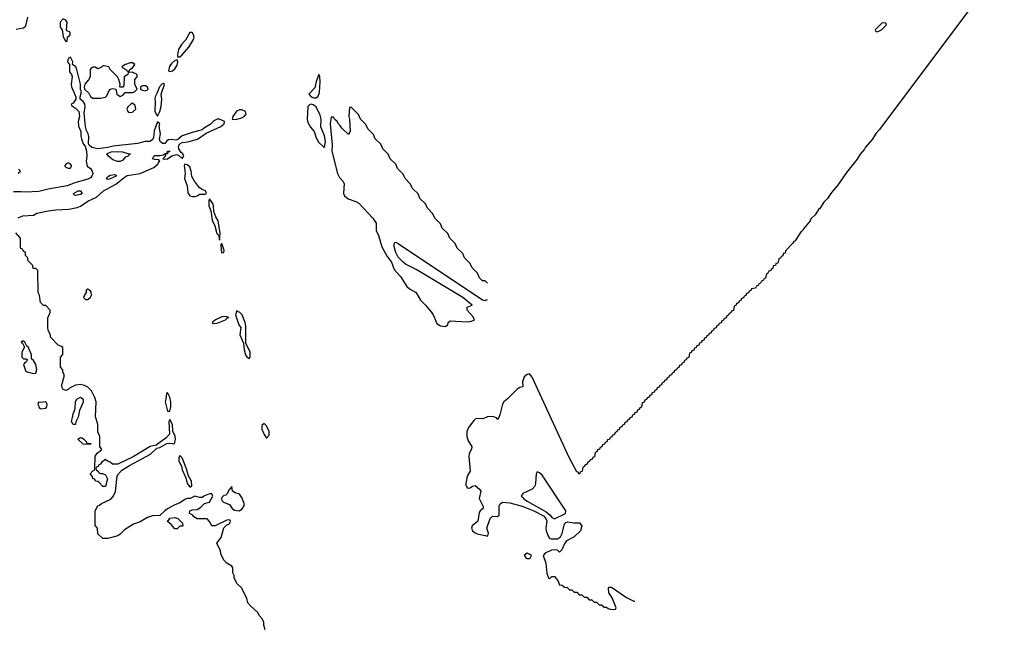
# Model space of a CAD drawing. Header units: inches. Extents: x 2701323 to 2964515, y 494916 to 722124.
# Tile 242 of 256: x 2796239 to 2804176, y 644620 to 649511. Entities that reach past the tile are written whole.
import ezdxf

# ---------------------------------------------------------------- set-up
doc = ezdxf.new("R2010")
doc.units = ezdxf.units.IN
doc.header["$MEASUREMENT"] = 0
doc.layers.add('C7694', color=7, linetype='Continuous')
doc.layers.add('C8604', color=7, linetype='Continuous')

msp = doc.modelspace()

# ---------------------------------------------------------------- linework, layer by layer
at = {"layer": 'C7694', "color": 2, "elevation": 2}
for points in [[(2796210, 649434.8), (2796270, 649444.7), (2796290, 649462), (2796306, 649530)], [(2796227.3, 647912.7), (2796266, 647930), (2796350, 647936), (2796378, 647950), (2796468, 647970), (2796530, 647979.1), (2796636.2, 647983.8), (2796703.3, 647996.7), (2796730, 648007.3), (2796790, 648047.3), (2796859.7, 648080.2), (2796916.2, 648130), (2797014.8, 648185.2), (2797080.7, 648239.3), (2797106, 648254), (2797210, 648271.6), (2797320.4, 648319.6), (2797356, 648350), (2797359, 648361), (2797368, 648370), (2797362, 648382), (2797330, 648382.7), (2797309.6, 648389.6), (2797321.2, 648410), (2797330, 648416.3), (2797370, 648416), (2797398, 648422), (2797412, 648432), (2797428, 648432), (2797430, 648451.3), (2797450, 648451.3), (2797446, 648446), (2797434, 648446), (2797431.3, 648428.7), (2797414, 648426), (2797412, 648408), (2797394, 648390), (2797405.4, 648385.4), (2797430, 648387.7), (2797465.6, 648414.4), (2797504, 648424), (2797519.9, 648419.9), (2797550, 648392), (2797562, 648410), (2797553.2, 648430), (2797540.7, 648440.7), (2797520.9, 648470), (2797519.6, 648490), (2797529.5, 648510.5), (2797550, 648521.3), (2797593.7, 648526.3), (2797673.3, 648546.7), (2797743.5, 648596.5), (2797860.9, 648650), (2797886.6, 648670), (2797889.2, 648690), (2797850, 648709.6), (2797830, 648709.6), (2797804.9, 648695.1), (2797774.9, 648665.1), (2797730, 648639.5), (2797710, 648622), (2797630, 648602.4), (2797550, 648574), (2797514.4, 648545.6), (2797499.5, 648540.5), (2797455.5, 648544.5), (2797438.8, 648541.2), (2797425.7, 648534.3), (2797410, 648512.7), (2797390, 648512.3), (2797372.3, 648530), (2797367.2, 648547.2), (2797375.6, 648590), (2797364, 648650), (2797368, 648670), (2797350, 648688), (2797324.1, 648615.9), (2797318.4, 648561.6), (2797312.7, 648547.3), (2797292.3, 648527.7), (2797250, 648527.6), (2797188.5, 648511.5), (2796994, 648490), (2796950, 648479.3), (2796870, 648468.7), (2796821.7, 648481.7), (2796799.3, 648499.3), (2796795.1, 648510), (2796798, 648570), (2796792.3, 648590), (2796776.6, 648616.6), (2796769.3, 648649.3), (2796758, 648758), (2796766, 648810), (2796763.7, 648830), (2796752.1, 648852.1), (2796728, 648870), (2796728, 648890), (2796738, 648930), (2796729.1, 648949.1), (2796729, 648990), (2796701.2, 649110), (2796691.9, 649131.9), (2796666, 649150), (2796668.7, 649170), (2796650, 649208), (2796630, 649198), (2796626, 649170), (2796642, 649150), (2796641, 649090), (2796656, 649070), (2796662.8, 649050), (2796654.8, 648990), (2796657.3, 648970), (2796692, 648890), (2796692, 648870), (2796670, 648838), (2796654, 648830), (2796658, 648818), (2796690, 648798), (2796716, 648770), (2796721, 648730), (2796710.7, 648690), (2796713.7, 648653.7), (2796731.3, 648610), (2796731.6, 648571.6), (2796738, 648550), (2796751.3, 648510), (2796766, 648490), (2796777.3, 648450), (2796780.7, 648410), (2796776, 648370), (2796782, 648330), (2796810, 648310.8), (2796822.8, 648290), (2796827.7, 648270), (2796822, 648250), (2796810, 648236), (2796790, 648224.5), (2796684, 648196), (2796622, 648170), (2796470, 648144.5), (2796394.2, 648125.8), (2796290, 648119.3), (2796250, 648124), (2796190, 648122)], [(2800000, 647396), (2799990, 647406), (2799970, 647406), (2799946, 647430), (2799930, 647466), (2799886, 647510), (2799870, 647546), (2799826, 647590), (2799810, 647626), (2799766, 647670), (2799750, 647706), (2799706, 647750), (2799690, 647786), (2799646, 647830), (2799630, 647866), (2799586, 647910), (2799570, 647946), (2799526, 647990), (2799510, 648026), (2799466, 648070), (2799450, 648106), (2799406, 648150), (2799390, 648186), (2799346, 648230), (2799330, 648266), (2799286, 648310), (2799270, 648346), (2799226, 648390), (2799210, 648426), (2799166, 648470), (2799150, 648506), (2799106, 648550), (2799090, 648586), (2799046, 648630), (2799030, 648666), (2798986, 648710), (2798970, 648746), (2798910, 648806), (2798898, 648802), (2798892, 648730), (2798898, 648710), (2798902, 648610), (2798890, 648586), (2798836.4, 648636.4), (2798820.4, 648660.4), (2798808, 648670), (2798798, 648690), (2798778, 648710), (2798770, 648726), (2798750, 648726), (2798741, 648670), (2798756.8, 648503.2), (2798756, 648450), (2798801.6, 648270), (2798818, 648238), (2798844.4, 648210), (2798854.6, 648190), (2798850.3, 648110), (2798857.1, 648090), (2798886.3, 648066.3), (2798950, 648044.9), (2798971.7, 648031.7), (2799086.4, 647910), (2799113.4, 647870), (2799114, 647810), (2799132.6, 647770), (2799158.9, 647678.9), (2799202, 647602), (2799236.5, 647556.5), (2799257.6, 647497.6), (2799310, 647441.3), (2799359.1, 647359.1), (2799380.3, 647340.2), (2799430, 647314.9), (2799441.8, 647301.8), (2799469.1, 647249.1), (2799510.2, 647210.2), (2799555.3, 647155.3), (2799571.2, 647131.2), (2799602.1, 647062.1), (2799630, 647042), (2799670, 647037.1), (2799689.3, 647050), (2799694, 647070), (2799710, 647082.8), (2799850, 647076), (2799880.4, 647079.6), (2799906, 647090), (2799894.6, 647114.6), (2799846, 647170), (2799847.3, 647192.7), (2799886, 647210), (2799812.1, 647272.1), (2799436.1, 647496.1), (2799350, 647540.9), (2799330, 647557), (2799290, 647596.2), (2799270, 647632.7), (2799256.6, 647683.4), (2799256.5, 647703.5), (2799264.5, 647715.5), (2799270, 647717.3), (2799290, 647707.3), (2799970, 647251.3), (2799990, 647247.3), (2800000, 647251.1)], [(2796227.3, 648272.7), (2796246, 648290), (2796230, 648306)], [(2798218, 644590), (2798208, 644630), (2798208, 644650), (2798196.4, 644676.4), (2798170, 644706), (2798158, 644730), (2798101.2, 644781.2), (2798078, 644810), (2798070, 644846), (2798028, 644930), (2797990, 644966), (2797968, 645010), (2797968, 645030), (2797958, 645050), (2797958, 645090), (2797950, 645106), (2797910, 645128), (2797888, 645150), (2797860.4, 645200.4), (2797858, 645230), (2797835.3, 645270), (2797828.7, 645290), (2797863.2, 645336.8), (2797885.6, 645414.4), (2797905.2, 645434.8), (2797934, 645450), (2797938, 645470), (2797930, 645478), (2797910, 645475.3), (2797814, 645430), (2797788.7, 645428.7), (2797770, 645466), (2797750, 645486), (2797670, 645486), (2797643.1, 645503.1), (2797635.3, 645515.3), (2797608.7, 645528.7), (2797610, 645551.3), (2797630, 645558), (2797670, 645562), (2797700.4, 645579.6), (2797729.1, 645610.9), (2797770, 645622), (2797795.3, 645670), (2797788, 645688), (2797770, 645688.7), (2797728.2, 645671.8), (2797710, 645657.2), (2797690, 645657.2), (2797650, 645668), (2797614, 645650), (2797590, 645649.5), (2797576.1, 645643.9), (2797530, 645615.1), (2797483.4, 645596.6), (2797430, 645566.6), (2797408.4, 645551.6), (2797370, 645512.7), (2797310, 645509.6), (2797270, 645498.4), (2797210, 645462.9), (2797156.7, 645443.3), (2797083, 645397), (2797050, 645362), (2797030, 645349), (2796949, 645329), (2796910, 645328.7), (2796870, 645366), (2796866, 645410), (2796847.3, 645432.7), (2796848.4, 645551.6), (2796868, 645590), (2796884, 645596), (2796898, 645610), (2796974.5, 645645.5), (2796992.5, 645667.5), (2797012, 645708), (2797025.1, 645830), (2797036, 645850), (2797062.4, 645877.6), (2797124.2, 645915.8), (2797293.3, 646006.7), (2797344.7, 646055.3), (2797370, 646062.8), (2797426, 646094), (2797450, 646097.3), (2797488, 646092), (2797496, 646130), (2797492.1, 646152.1), (2797474, 646194), (2797470, 646246), (2797450, 646286), (2797442, 646270), (2797446.8, 646170), (2797420.5, 646139.5), (2797338.8, 646081.2), (2797290, 646069.2), (2797152.8, 645987.2), (2797030, 645926), (2796987.3, 645927.3), (2796970, 645942), (2796946, 645950), (2796930, 645966), (2796899.6, 645940.4), (2796890, 645926), (2796878, 645922), (2796872, 645908), (2796858, 645902), (2796854, 645890), (2796858, 645878), (2796872, 645872), (2796878, 645858), (2796892, 645852), (2796908, 645852), (2796930, 645842), (2796946, 645810), (2796930, 645746), (2796910, 645748), (2796880.4, 645780.4), (2796870, 645788), (2796850, 645788.7), (2796846, 645806), (2796828, 645810), (2796827.3, 645827.3), (2796808, 645850), (2796830, 645874), (2796842, 645878), (2796846, 645890), (2796848.4, 645991.6), (2796863.1, 646016.9), (2796898, 646042), (2796898, 646050), (2796886, 646070), (2796886, 646150), (2796868.7, 646188.7), (2796868, 646250), (2796849.3, 646309.3), (2796855.3, 646430), (2796844.8, 646464.8), (2796819.3, 646519.3), (2796789.3, 646549.3), (2796762, 646562), (2796730, 646569.2), (2796690, 646565.2), (2796640.7, 646539.3), (2796630, 646529.2), (2796610, 646522), (2796588.9, 646528.9), (2796578, 646550), (2796578, 646570), (2796588, 646590), (2796588.9, 646611.1), (2796598, 646630), (2796598, 646650), (2796588.4, 646668.4), (2796587.3, 646687.3), (2796568, 646710), (2796568, 646790), (2796587.3, 646812.7), (2796587.3, 646867.3), (2796576.4, 646876.4), (2796550, 646886), (2796488, 646950), (2796487.3, 646967.3), (2796468.4, 647008.4), (2796466, 647030), (2796467.3, 647107.3), (2796486, 647150), (2796486, 647170), (2796450, 647206), (2796430, 647206), (2796406, 647230), (2796398, 647290), (2796388, 647310), (2796386, 647490), (2796370, 647506), (2796350, 647506), (2796346, 647510), (2796346, 647530), (2796306, 647570), (2796306, 647590), (2796286, 647610), (2796286, 647630), (2796267.3, 647647.3), (2796262, 647662), (2796246, 647670), (2796246, 647750), (2796207.3, 647792.7)], [(2800000, 646304.1), (2799970, 646293.6), (2799924.6, 646295.4), (2799910, 646289.6), (2799900.5, 646279.5), (2799857.2, 646222.8), (2799842.3, 646190), (2799842.8, 646150), (2799854.8, 646114.8), (2799884.9, 646070), (2799882.4, 646050), (2799861.3, 646010), (2799858.4, 645990), (2799870.6, 645869.4), (2799846, 645830), (2799834.9, 645770), (2799836.7, 645756.7), (2799850, 645734), (2799870, 645737.3), (2799890, 645751), (2799910, 645756), (2799946.4, 645726.4), (2799955.5, 645710), (2799942.3, 645650), (2799974.4, 645585.6), (2799974, 645570), (2799950.4, 645549.7), (2799943.4, 645536.6), (2799932.1, 645467.9), (2799887.3, 645430), (2799882, 645410), (2799889, 645389), (2799910, 645372.7), (2799926.4, 645366.4), (2799990, 645350.6), (2800000, 645350.3)]]:
    msp.add_lwpolyline(points, dxfattribs=at)
at = {"layer": 'C7694', "color": 2}
for points, elevation in [([(2796590, 649518), (2796566, 649490), (2796566.8, 649450), (2796582, 649430), (2796590, 649374), (2796610, 649334), (2796622, 649338), (2796626, 649370), (2796646, 649390), (2796646, 649410), (2796622, 649422), (2796618, 649430), (2796622, 649490), (2796610, 649508)], 2), ([(2797630, 649408.7), (2797610, 649408.7), (2797574.9, 649345.1), (2797544.9, 649310), (2797520.7, 649270), (2797511, 649231), (2797512, 649212), (2797530, 649211), (2797550, 649226.8), (2797603.7, 649290), (2797641.2, 649350), (2797645.2, 649370), (2797641.2, 649390)], 2), ([(2796921, 649139), (2796910, 649138), (2796895.3, 649124.7), (2796870, 649115.3), (2796848.9, 649128.9), (2796830, 649129), (2796818, 649122), (2796806.8, 649110), (2796807.3, 649050), (2796795.2, 649024.8), (2796764.7, 648990), (2796758, 648970), (2796762, 648950), (2796797.3, 648917.3), (2796810, 648892), (2796830, 648878), (2796890, 648878.8), (2796930, 648886.8), (2796943.1, 648896.9), (2796954, 648930), (2796968.7, 648950), (2796990, 648954.8), (2797014, 648950), (2797022, 648910), (2797050, 648892), (2797070, 648902), (2797090, 648924.7), (2797150, 648924.7), (2797166, 648930), (2797186, 648950), (2797168, 648990), (2797168, 649030), (2797186, 649050), (2797186, 649070), (2797147.3, 649087.3), (2797114, 649086), (2797111.1, 649068.9), (2797082, 649050), (2797079.6, 648980.4), (2797070, 648966), (2797050, 648966), (2797046, 648970), (2797048, 648990), (2797038, 649030), (2797028.9, 649048.9), (2796968, 649110), (2796958, 649130)], 2), ([(2797130, 649164), (2797092, 649150), (2797065.4, 649134.6), (2797062, 649130), (2797070, 649122), (2797094, 649110), (2797110, 649094), (2797122, 649098), (2797126, 649110), (2797150, 649122), (2797168, 649150), (2797150, 649162)], 2), ([(2797510, 649186), (2797490, 649182), (2797462, 649158), (2797446.8, 649133.2), (2797438, 649098), (2797450, 649092), (2797470, 649098.8), (2797490, 649114.8), (2797510, 649144.7), (2797513.2, 649170)], 2), ([(2798650, 649068), (2798628.1, 649011.9), (2798618, 648962), (2798571, 648910), (2798588, 648888), (2798610, 648880.7), (2798630, 648881), (2798645.6, 648894.4), (2798655.5, 648924.5), (2798661.2, 649010), (2798659, 649050)], 2), ([(2797230, 648978), (2797214, 648970), (2797214, 648950), (2797230, 648942), (2797250, 648938), (2797270, 648944.7), (2797274, 648950), (2797270, 648966), (2797256.4, 648976.4)], 2), ([(2797395.3, 648995.3), (2797387.1, 648992.9), (2797366, 648970), (2797345.2, 648914.8), (2797330.8, 648890), (2797327.5, 648872.5), (2797330.8, 648850), (2797327.7, 648770), (2797350, 648732), (2797370, 648772), (2797380.9, 648810), (2797386, 648870), (2797379.3, 648910), (2797407.3, 648987.3)], 2), ([(2797150, 648838), (2797134, 648830), (2797111.6, 648808.4), (2797102, 648790), (2797111.6, 648771.6), (2797123.6, 648763.6), (2797150, 648764.7), (2797175.3, 648790), (2797170, 648818)], 2), ([(2798590, 648829.2), (2798574.8, 648825.2), (2798561, 648810), (2798556.3, 648710), (2798562.5, 648682.5), (2798583.4, 648643.4), (2798614, 648610), (2798626.9, 648566.9), (2798646.4, 648526.4), (2798690, 648482), (2798696.4, 648483.6), (2798703.7, 648530), (2798695.3, 648575.3), (2798665.8, 648645.8), (2798669.6, 648710), (2798661.7, 648741.7), (2798629.4, 648809.4), (2798605.6, 648825.6)], 2), ([(2798030, 648785.1), (2798010, 648785.1), (2797987, 648773), (2797957.3, 648730), (2797952, 648710), (2797965.8, 648705.8), (2797990, 648708.5), (2798030, 648718.7), (2798049.4, 648730), (2798066, 648750), (2798059, 648770)], 2), ([(2797050, 648367.3), (2797027.5, 648367.5), (2796990, 648380.9), (2796954, 648410), (2796942, 648430), (2796975.5, 648444.5), (2797030, 648447.7), (2797066.8, 648446.8), (2797110, 648431.3), (2797132, 648430), (2797118, 648422), (2797114, 648410), (2797090, 648402), (2797070, 648379)], 2), ([(2796630, 648358), (2796614, 648350), (2796603.6, 648336.4), (2796602, 648330), (2796610, 648322), (2796630, 648314), (2796650, 648314), (2796658, 648330), (2796656.4, 648336.4), (2796646, 648350)], 2), ([(2797570, 648346), (2797566, 648334), (2797573.4, 648270), (2797568.2, 648230), (2797590.4, 648170.4), (2797593.7, 648113.7), (2797611.9, 648091.9), (2797630, 648084.4), (2797650, 648084.4), (2797669.6, 648090.4), (2797690, 648104), (2797735.3, 648104.7), (2797746, 648110), (2797738, 648130), (2797710, 648141.2), (2797690, 648156), (2797648, 648208), (2797627.3, 648247.3), (2797622, 648290), (2797610, 648324), (2797590, 648341.2)], 2), ([(2796950, 648223.6), (2796937.2, 648230), (2796954, 648250), (2796970, 648256.4), (2797003.6, 648263.6), (2797016.9, 648256.9), (2797018, 648250), (2796970, 648226.6)], 2), ([(2796690, 648094), (2796678, 648098), (2796674, 648110), (2796709.7, 648130.3), (2796730.5, 648130.5), (2796742.8, 648110), (2796730, 648102)], 2), ([(2797770, 648066), (2797764.7, 648050), (2797764.9, 648010), (2797781, 647970), (2797790, 647894), (2797811, 647850), (2797828.1, 647788.1), (2797844.7, 647770), (2797850, 647734), (2797855.1, 647790), (2797839.3, 647890), (2797820.1, 647920.1), (2797803.1, 647963.1), (2797802.7, 648010), (2797796, 648030)], 2), ([(2797870, 647706), (2797862, 647698), (2797862.8, 647650), (2797870, 647632), (2797886, 647634), (2797888, 647650)], 2), ([(2796790, 647338), (2796774, 647330), (2796774, 647310), (2796763.6, 647296.4), (2796754, 647270), (2796770, 647254), (2796790, 647254), (2796810, 647274), (2796818, 647290), (2796816.4, 647316.4), (2796806, 647330)], 2), ([(2797990, 647166), (2797978, 647130), (2798006.8, 647050), (2798021, 647030), (2798014.8, 646970), (2798043.5, 646903.5), (2798047.7, 646850), (2798060.7, 646810), (2798070, 646791.3), (2798090, 646778), (2798097.2, 646790), (2798097, 646830), (2798062, 646902), (2798061.2, 647038.8), (2798057, 647070), (2798032.5, 647132.5), (2798010, 647154), (2797996.4, 647156.4)], 2), ([(2797897.2, 647117.2), (2797870, 647115.1), (2797818, 647090), (2797792, 647070), (2797802, 647062), (2797830, 647064.9), (2797898, 647090), (2797914, 647106), (2797926, 647110)], 2), ([(2796270, 646919), (2796262, 646918), (2796252, 646910), (2796262, 646902), (2796278, 646870), (2796257.3, 646830), (2796256, 646790), (2796270, 646776), (2796290, 646776), (2796302, 646770), (2796291.3, 646750), (2796278, 646742), (2796271.3, 646730), (2796290, 646674), (2796350, 646659.1), (2796370, 646661), (2796376.9, 646690), (2796369.7, 646730), (2796350, 646763.7), (2796335.5, 646775.5), (2796334.7, 646810), (2796310, 646869), (2796298, 646878), (2796282, 646910)], 6), ([(2797430, 646506), (2797422, 646498), (2797418, 646450), (2797411.3, 646430), (2797430, 646354), (2797450, 646354), (2797459, 646390), (2797457.2, 646430), (2797450, 646466)], 2), ([(2796450, 646428.7), (2796403.1, 646423.1), (2796390, 646426), (2796384.7, 646410), (2796399.6, 646379.6), (2796410, 646372), (2796450, 646378), (2796459, 646390), (2796461.2, 646410)], 6), ([(2796670, 646248), (2796658, 646270), (2796664, 646304), (2796670, 646332), (2796687, 646373), (2796690, 646432), (2796699, 646450), (2796730, 646466), (2796750, 646451.3), (2796750, 646426), (2796720.7, 646359.3), (2796710, 646306), (2796692.7, 646267.3), (2796690, 646248)], 2), ([(2798210, 646255.3), (2798190, 646238), (2798190.7, 646210), (2798210, 646166), (2798230, 646138), (2798250, 646162), (2798251.6, 646190), (2798230, 646237.2)], 2), ([(2796810, 646086), (2796750, 646088), (2796708, 646130), (2796730, 646142), (2796739.6, 646139.6), (2796752.7, 646132.7), (2796774, 646110), (2796778, 646098), (2796814, 646094)], 2), ([(2797530, 645998), (2797522, 645978), (2797522.8, 645950), (2797544, 645910), (2797550, 645882), (2797578, 645818), (2797590, 645772), (2797610, 645744.7), (2797616.4, 645743.6), (2797628, 645752), (2797625.2, 645790), (2797598, 645838), (2797584, 645890), (2797550, 645978)], 2), ([(2797950, 645746), (2797930, 645726), (2797910, 645686), (2797902, 645678), (2797886, 645674), (2797870, 645658), (2797866, 645650), (2797870, 645634), (2797882, 645622), (2797930, 645602), (2797951.3, 645570), (2797970, 645556), (2798008.9, 645551.1), (2798030, 645564.7), (2798048.9, 645591.1), (2798049, 645610), (2798032.9, 645652.9), (2798010, 645684), (2797976, 645696), (2797955.3, 645710)], 2), ([(2797490, 645406), (2797460.4, 645440.4), (2797428, 645468), (2797442, 645478), (2797450, 645491), (2797490, 645496), (2797514, 645490), (2797552.7, 645452.7), (2797554, 645430), (2797550, 645426), (2797530, 645426), (2797510, 645406)], 2)]:
    msp.add_lwpolyline(points, close=True, dxfattribs=dict(at, elevation=elevation))
at = {"layer": 'C8604', "color": 2, "elevation": 2}
for points in [[(2804175.8, 649970), (2803170, 648626), (2803143.8, 648596.2), (2803110, 648546), (2803058, 648482), (2803050, 648466), (2803014.6, 648425.4), (2802990, 648385.2), (2802902.5, 648277.5), (2802830, 648175.3), (2802782, 648118), (2802750, 648069), (2802721.4, 648038.6), (2802690, 647989), (2802678.8, 647981.2), (2802650, 647938), (2802616, 647904), (2802611, 647890), (2802556, 647824), (2802550, 647808.7), (2802538, 647802), (2802521, 647779), (2802490, 647728.7), (2802478, 647722), (2802470, 647708), (2802412, 647648), (2802410, 647628), (2802394, 647626), (2802390, 647606), (2802378, 647602), (2802374, 647590), (2802358, 647582), (2802350, 647548), (2802334, 647546), (2802332, 647530), (2802314, 647526), (2802310, 647506), (2802298, 647502), (2802294, 647490), (2802278, 647482), (2802270, 647466), (2802258, 647462), (2802250, 647426), (2802238, 647422), (2802234, 647410), (2802218, 647402), (2802210, 647386), (2802198, 647382), (2802194, 647370), (2802178, 647362), (2802170, 647346), (2802138, 647342), (2802132.7, 647327.3), (2802118, 647322), (2802112.7, 647307.3), (2802098, 647302), (2802092.7, 647287.3), (2802078, 647282), (2802072.7, 647267.3), (2802058, 647262), (2802052.7, 647247.3), (2802038, 647242), (2802032.7, 647227.3), (2802018, 647222), (2802012.7, 647207.3), (2801998, 647202), (2801992.7, 647167.3), (2801978, 647162), (2801972.7, 647147.3), (2801958, 647142), (2801952.7, 647127.3), (2801938, 647122), (2801932.7, 647107.3), (2801918, 647102), (2801912.7, 647087.3), (2801898, 647082), (2801892.7, 647067.3), (2801878, 647062), (2801872.7, 647047.3), (2801858, 647042), (2801852.7, 647027.3), (2801838, 647022), (2801832.7, 647007.3), (2801818, 647002), (2801812.7, 646987.3), (2801798, 646982), (2801792.7, 646967.3), (2801778, 646962), (2801772.7, 646947.3), (2801758, 646942), (2801752.7, 646927.3), (2801738, 646922), (2801732.7, 646907.3), (2801718, 646902), (2801712.7, 646887.3), (2801698, 646882), (2801692.7, 646867.3), (2801678, 646862), (2801672.7, 646847.3), (2801658, 646842), (2801652.7, 646827.3), (2801638, 646822), (2801632.7, 646787.3), (2801618, 646782), (2801612.7, 646767.3), (2801598, 646762), (2801592.7, 646747.3), (2801578, 646742), (2801572.7, 646727.3), (2801558, 646722), (2801552.7, 646707.3), (2801538, 646702), (2801532.7, 646687.3), (2801518, 646682), (2801512.7, 646667.3), (2801498, 646662), (2801492.7, 646647.3), (2801478, 646642), (2801472.7, 646627.3), (2801458, 646622), (2801452.7, 646607.3), (2801438, 646602), (2801432.7, 646587.3), (2801418, 646582), (2801412.7, 646567.3), (2801398, 646562), (2801392.7, 646547.3), (2801378, 646542), (2801372.7, 646527.3), (2801358, 646522), (2801352.7, 646507.3), (2801338, 646502), (2801332.7, 646487.3), (2801318, 646482), (2801312.7, 646467.3), (2801298, 646462), (2801292.7, 646447.3), (2801278, 646442), (2801272.7, 646427.3), (2801258, 646422), (2801252.7, 646387.3), (2801238, 646382), (2801232.7, 646367.3), (2801218, 646362), (2801212.7, 646347.3), (2801198, 646342), (2801192.7, 646327.3), (2801178, 646322), (2801172.7, 646307.3), (2801158, 646302), (2801152.7, 646287.3), (2801138, 646282), (2801132.7, 646267.3), (2801118, 646262), (2801112.7, 646247.3), (2801098, 646242), (2801092.7, 646227.3), (2801078, 646222), (2801072.7, 646207.3), (2801058, 646202), (2801052.7, 646187.3), (2801038, 646182), (2801032.7, 646167.3), (2801018, 646162), (2801012.7, 646147.3), (2800998, 646142), (2800992.7, 646127.3), (2800978, 646122), (2800972.7, 646107.3), (2800958, 646102), (2800952.7, 646087.3), (2800938, 646082), (2800932.7, 646067.3), (2800918, 646062), (2800912.7, 646047.3), (2800898, 646042), (2800892.7, 646027.3), (2800878, 646022), (2800872.7, 645987.3), (2800858, 645982), (2800852.7, 645967.3), (2800838, 645962), (2800832.7, 645947.3), (2800818, 645942), (2800812.7, 645927.3), (2800798, 645922), (2800792.7, 645907.3), (2800778, 645902), (2800774, 645870), (2800758, 645862), (2800752.7, 645847.3), (2800746, 645850), (2800742, 645862), (2800730, 645866), (2800665.6, 645985.6), (2800370, 646628), (2800350, 646655.3), (2800330, 646649), (2800304.9, 646630), (2800291.1, 646591.1), (2800294, 646550), (2800270, 646545.2), (2800250, 646532.3), (2800170, 646451.8), (2800140.7, 646430), (2800130.7, 646410), (2800110, 646326), (2800092.7, 646287.3), (2800082, 646302), (2800052.5, 646312.5), (2800010, 646307.6), (2800000, 646304.1)], [(2800010, 647386), (2800000, 647396)], [(2800000, 647251.1), (2800010, 647254.8)], [(2800000, 645350.3), (2800014, 645350), (2800019.5, 645370), (2800003.6, 645410), (2800032.8, 645490), (2800050, 645508.7), (2800090, 645504.9), (2800103.7, 645516.3), (2800103.5, 645590), (2800112.1, 645607.9), (2800130, 645622), (2800190, 645615.8), (2800290, 645588.7), (2800384.9, 645550), (2800460.4, 645510), (2800480.9, 645490), (2800487.8, 645470), (2800479, 645410), (2800481.7, 645390), (2800502.3, 645342.3), (2800510.4, 645330.3), (2800524.6, 645324.6), (2800573.9, 645326.1), (2800598.5, 645341.5), (2800612.2, 645367.7), (2800630, 645446), (2800642.2, 645457.8), (2800658.3, 645461.7), (2800707.2, 645452.8), (2800753, 645453), (2800770.8, 645430), (2800758.8, 645390), (2800710, 645340.7), (2800647.7, 645310), (2800632.7, 645290), (2800610, 645235.3), (2800590, 645218), (2800574, 645234), (2800550, 645236.9), (2800526.6, 645233.4), (2800476, 645210), (2800458, 645190), (2800481, 645130), (2800487.5, 645047.5), (2800502, 645010), (2800510, 645002), (2800530, 645022), (2800550, 645022), (2800578, 644990), (2800590, 644954), (2800611.6, 644951.6), (2800630, 644934), (2800651.6, 644931.6), (2800670, 644914), (2800690, 644914), (2800710, 644894), (2800730, 644894), (2800750, 644874), (2800770, 644874), (2800790, 644854), (2800810, 644854), (2800830, 644834), (2800850, 644834), (2800870, 644814), (2800890, 644814), (2800910, 644794), (2800930, 644794), (2800950, 644774), (2800970, 644774), (2800983.6, 644763.6), (2801010, 644754), (2801042, 644758), (2801046, 644770), (2801015.3, 644850), (2800988.7, 644890), (2800986, 644930), (2800990, 644934), (2801010, 644934), (2801130, 644852), (2801190, 644822), (2801198, 644822)]]:
    msp.add_lwpolyline(points, dxfattribs=at)
at = {"layer": 'C8604', "color": 2}
for points, elevation in [([(2803190, 649486), (2803134, 649430), (2803138, 649418), (2803150, 649414), (2803170, 649422), (2803186, 649430), (2803226, 649470), (2803222, 649482)], 2), ([(2800410, 645866), (2800402, 645850), (2800398, 645770), (2800391.6, 645748.4), (2800370, 645726), (2800294, 645690), (2800282, 645670), (2800298, 645658), (2800301, 645650), (2800331, 645630), (2800482.7, 645542.7), (2800515.9, 645515.9), (2800530, 645496.3), (2800550, 645487.3), (2800638, 645530), (2800642, 645550), (2800450, 645838), (2800430, 645858)], 6), ([(2800330, 645209.3), (2800305.5, 645190), (2800321, 645170), (2800330, 645166), (2800350, 645167.3), (2800355.3, 645170), (2800364, 645190), (2800356.2, 645196.2)], 2)]:
    msp.add_lwpolyline(points, close=True, dxfattribs=dict(at, elevation=elevation))

doc.saveas('drawing.dxf')
